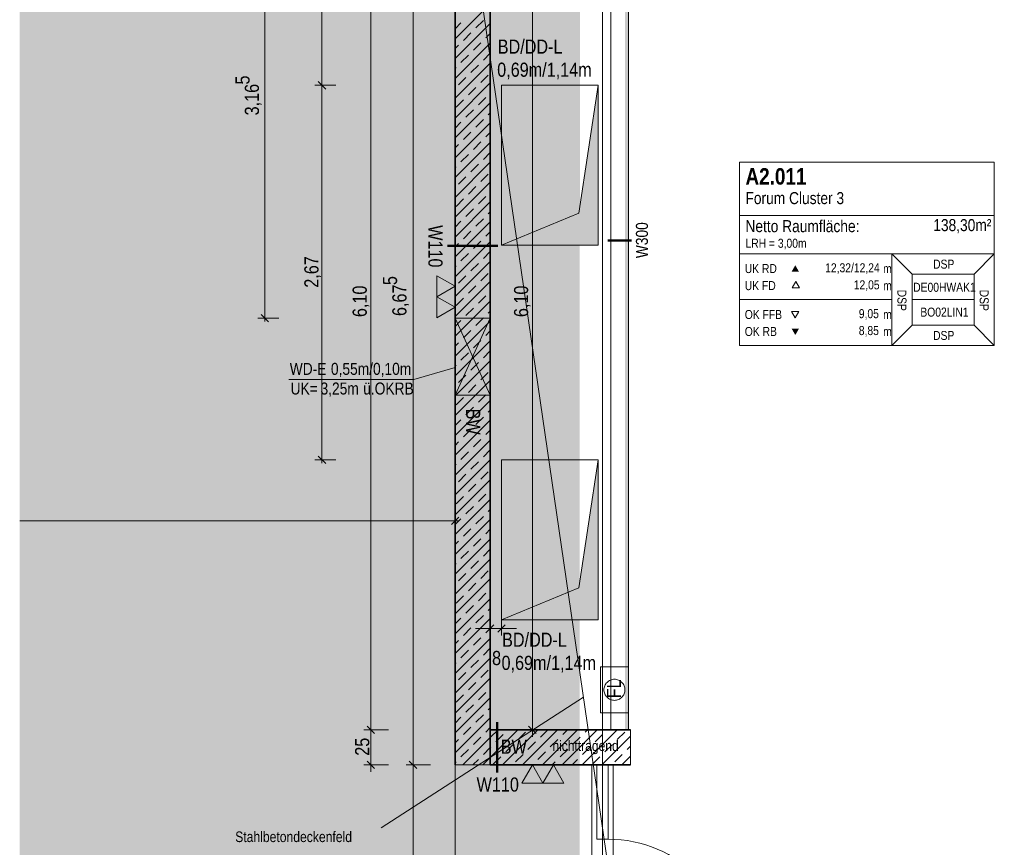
# Model space of a CAD drawing. Extents: x -620 to 300, y 62 to 1112.
# Tile 192 of 226: x -539 to -398, y 632 to 750. Entities that reach past the tile are written whole.
import ezdxf
from ezdxf.lldxf.tags import DXFTag

# ---------------------------------------------------------------- set-up
doc = ezdxf.new("R2010")
doc.units = 0
doc.layers.get('0').update_dxf_attribs({"lineweight": 13})
for name, color, linetype, lineweight, true_color in [('00 -Bauelemente -Gipskarton', 7, 'Continuous', 9, 0xff7fe6), ('30 -34 Innenwände- 1 tragend', 7, 'Continuous', 13, 0xdd0806), ('30 -34 Innenwände- 11 Durchbruch', 4, 'Continuous', 9, 0x00ffff), ('30 -34 Innenwände- 2 nichttragend', 7, 'Continuous', 18, 0xff7fe6), ('30 -34 Innenwände- 4 Türen_Fenster', 9, 'Continuous', 15, 0x808080), ('30 -35 Decken- 11 Durchbruch', 5, 'Continuous', 15, 0x0000ff), ('40 -47 Nutzungspez. Anlagen- 4 Feuerlöschanlagen', 1, 'Continuous', 9, 0xff0000), ('70 -72 Beschriftung- 1 Beschriftung allgemein', 7, 'Continuous', 9, 0xff6633), ('70 -72 Beschriftung- 2 Beschriftung Bauteile', 7, 'Continuous', 9, 0x9999ff), ('70 -75 Raumstempel- 1 Raumstempel-A06CPVSBL0', 1, 'Continuous', 50, 0xff0000), ('70 -76 Bemaßung- 2 Allgemein', 9, 'Continuous', 5, 0x808080), ('iwb_Layout BA_Markierung', 7, 'Continuous', 9, 0xbadcdc)]:
    doc.layers.add(name, color=color, linetype=linetype, lineweight=lineweight, true_color=true_color)
for name, color, linetype, lineweight in [('70 -71 Achsen- 1 Gebäudeachsen', 7, 'STRICHPUNKT2-A06CPVSFL0', 18), ('70 -75 Raumstempel- 3 Wandstempel', 7, 'Continuous', 50), ('Keine-A06CPVSEL0', 7, 'Continuous', 9)]:
    doc.layers.add(name, color=color, linetype=linetype, lineweight=lineweight)
doc.styles.get("Standard").update_dxf_attribs({"font": 'ARIALN.TTF'})
tags = doc.linetypes.add('grob-A06CPVSAL0', pattern=[14, 3, -8, 3]).pattern_tags.tags
tags[8:9] = [DXFTag(74, 4), DXFTag(75, 0), DXFTag(340, '0'), DXFTag(46, 0.0), DXFTag(50, 0.0), DXFTag(44, 0.0), DXFTag(45, 0.0)]
tags[6:7] = [DXFTag(74, 4), DXFTag(75, 0), DXFTag(340, '0'), DXFTag(46, 0.0), DXFTag(50, 0.0), DXFTag(44, 0.0), DXFTag(45, 0.0)]
tags[4:5] = [DXFTag(74, 4), DXFTag(75, 0), DXFTag(340, '0'), DXFTag(46, 0.0), DXFTag(50, 0.0), DXFTag(44, 0.0), DXFTag(45, 0.0)]
tags = doc.linetypes.add('STRICHPUNKT2-A06CPVSFL0', pattern=[12.7, 6.35, -3.175, 0, -3.175]).pattern_tags.tags
tags[10:11] = [DXFTag(74, 4), DXFTag(75, 0), DXFTag(340, '0'), DXFTag(46, 0.0), DXFTag(50, 0.0), DXFTag(44, 0.0), DXFTag(45, 0.0)]
tags[8:9] = [DXFTag(74, 4), DXFTag(75, 0), DXFTag(340, '0'), DXFTag(46, 0.0), DXFTag(50, 0.0), DXFTag(44, 0.0), DXFTag(45, 0.0)]
tags[6:7] = [DXFTag(74, 4), DXFTag(75, 0), DXFTag(340, '0'), DXFTag(46, 0.0), DXFTag(50, 0.0), DXFTag(44, 0.0), DXFTag(45, 0.0)]
tags[4:5] = [DXFTag(74, 4), DXFTag(75, 0), DXFTag(340, '0'), DXFTag(46, 0.0), DXFTag(50, 0.0), DXFTag(44, 0.0), DXFTag(45, 0.0)]

# ---------------------------------------------------------------- blocks, each defined once
blk = doc.blocks.new('Polygon-A06CPVS2L0')
at = {"color": 0, "linetype": 'ByBlock', "lineweight": -2, "ltscale": 0.13}
blk.add_solid([(-458.92, 86.61), (-538.63, 86.4), (-458.75, 1083.81), (-538.63, 1083.81)], dxfattribs=at)
blk = doc.blocks.new('Referenz-A06CPVSGL0')
at = {"layer": '00 -Bauelemente -Gipskarton', "color": 0, "linetype": 'Continuous', "lineweight": 0, "ltscale": 0.13}
for p, q in [((-456.83, 643.45), (-457.08, 643.45)), ((-456.58, 643.45), (-456.83, 643.45)), ((-454.33, 643.45), (-454.58, 643.45)), ((-454.08, 643.45), (-454.33, 643.45))]:
    blk.add_line(p, q, dxfattribs=at)
for points in [[(-452.38, 648.45), (-452.13, 648.45), (-452.38, 770.45), (-452.13, 770.45)], [(-452.13, 648.45), (-451.88, 648.45), (-452.13, 770.45), (-451.88, 770.45)]]:
    blk.add_solid(points, dxfattribs=at)
at = {"layer": '30 -34 Innenwände- 1 tragend', "color": 0, "lineweight": 35}
for p, q in [((-476.58, 776.95), (-476.58, 643.45)), ((-471.58, 770.45), (-471.58, 643.45)), ((-471.58, 648.45), (-451.58, 648.45)), ((-471.58, 643.45), (-451.58, 643.45))]:
    blk.add_line(p, q, dxfattribs=at)
at = {"layer": '30 -34 Innenwände- 1 tragend', "color": 0, "linetype": 'Continuous', "lineweight": -2, "ltscale": 0.13}
for p, q in [((-476.58, 776.95), (-476.58, 643.45)), ((-471.58, 770.45), (-471.58, 643.45)), ((-471.58, 648.45), (-451.58, 648.45)), ((-471.58, 643.45), (-471.58, 648.45)), ((-451.58, 643.45), (-451.58, 648.45)), ((-476.58, 643.45), (-471.58, 643.45)), ((-471.58, 643.45), (-457.08, 643.45)), ((-454.08, 643.45), (-451.58, 643.45))]:
    blk.add_line(p, q, dxfattribs=at)
at = {"layer": '30 -34 Innenwände- 1 tragend', "color": 0, "lineweight": 9}
for p, q in [((-476.58, 746.99), (-471.58, 751.99)), ((-476.58, 746.99), (-471.58, 751.99)), ((-476.58, 748.41), (-475.75, 749.24)), ((-476.58, 748.41), (-475.75, 749.24)), ((-473.62, 748.53), (-472.56, 749.59)), ((-473.62, 748.53), (-472.56, 749.59)), ((-476.58, 744.16), (-471.58, 749.16)), ((-476.58, 744.16), (-471.58, 749.16)), ((-475.39, 746.76), (-474.33, 747.83)), ((-475.39, 746.76), (-474.33, 747.83)), ((-472.21, 747.12), (-471.58, 747.75)), ((-472.21, 747.12), (-471.58, 747.75)), ((-476.58, 741.34), (-471.58, 746.34)), ((-476.58, 741.34), (-471.58, 746.34)), ((-476.58, 745.58), (-476.1, 746.06)), ((-476.58, 745.58), (-476.1, 746.06)), ((-473.98, 745.35), (-472.92, 746.41)), ((-473.98, 745.35), (-472.92, 746.41)), ((-475.75, 743.58), (-474.69, 744.64)), ((-475.75, 743.58), (-474.69, 744.64)), ((-472.56, 743.94), (-471.58, 744.92)), ((-472.56, 743.94), (-471.58, 744.92)), ((-476.58, 738.51), (-471.58, 743.51)), ((-476.58, 738.51), (-471.58, 743.51)), ((-476.58, 742.75), (-476.45, 742.88)), ((-476.58, 742.75), (-476.45, 742.88)), ((-474.33, 742.17), (-473.27, 743.23)), ((-474.33, 742.17), (-473.27, 743.23)), ((-476.1, 740.4), (-475.04, 741.46)), ((-476.1, 740.4), (-475.04, 741.46)), ((-472.92, 740.75), (-471.86, 741.81)), ((-472.92, 740.75), (-471.86, 741.81)), ((-476.58, 735.68), (-471.58, 740.68)), ((-476.58, 735.68), (-471.58, 740.68)), ((-474.69, 738.99), (-473.62, 740.05)), ((-474.69, 738.99), (-473.62, 740.05)), ((-476.45, 737.22), (-475.39, 738.28)), ((-476.45, 737.22), (-475.39, 738.28)), ((-473.27, 737.57), (-472.21, 738.63)), ((-473.27, 737.57), (-472.21, 738.63)), ((-476.58, 732.85), (-471.58, 737.85)), ((-476.58, 732.85), (-471.58, 737.85)), ((-475.04, 735.8), (-473.98, 736.87)), ((-475.04, 735.8), (-473.98, 736.87)), ((-473.62, 734.39), (-472.56, 735.45)), ((-473.62, 734.39), (-472.56, 735.45)), ((-471.86, 736.16), (-471.58, 736.44)), ((-471.86, 736.16), (-471.58, 736.44)), ((-476.58, 734.26), (-475.75, 735.1)), ((-476.58, 734.26), (-475.75, 735.1)), ((-476.58, 730.02), (-471.58, 735.02)), ((-476.58, 730.02), (-471.58, 735.02)), ((-475.39, 732.62), (-474.33, 733.68)), ((-475.39, 732.62), (-474.33, 733.68)), ((-472.21, 732.98), (-471.58, 733.61)), ((-472.21, 732.98), (-471.58, 733.61)), ((-476.58, 727.19), (-471.58, 732.19)), ((-476.58, 727.19), (-471.58, 732.19)), ((-476.58, 731.44), (-476.1, 731.92)), ((-476.58, 731.44), (-476.1, 731.92)), ((-473.98, 731.21), (-472.92, 732.27)), ((-473.98, 731.21), (-472.92, 732.27)), ((-475.75, 729.44), (-474.69, 730.5)), ((-475.75, 729.44), (-474.69, 730.5)), ((-472.56, 729.79), (-471.58, 730.78)), ((-472.56, 729.79), (-471.58, 730.78)), ((-476.58, 724.37), (-471.58, 729.37)), ((-476.58, 724.37), (-471.58, 729.37)), ((-476.58, 728.61), (-476.45, 728.73)), ((-476.58, 728.61), (-476.45, 728.73)), ((-474.33, 728.03), (-473.27, 729.09)), ((-474.33, 728.03), (-473.27, 729.09)), ((-476.1, 726.26), (-475.04, 727.32)), ((-476.1, 726.26), (-475.04, 727.32)), ((-472.92, 726.61), (-471.86, 727.67)), ((-472.92, 726.61), (-471.86, 727.67)), ((-476.58, 721.54), (-471.58, 726.54)), ((-476.58, 721.54), (-471.58, 726.54)), ((-474.69, 724.84), (-473.62, 725.91)), ((-474.69, 724.84), (-473.62, 725.91)), ((-476.45, 723.08), (-475.39, 724.14)), ((-476.45, 723.08), (-475.39, 724.14)), ((-473.27, 723.43), (-472.21, 724.49)), ((-473.27, 723.43), (-472.21, 724.49)), ((-476.58, 718.71), (-471.58, 723.71)), ((-476.58, 718.71), (-471.58, 723.71)), ((-475.04, 721.66), (-473.98, 722.72)), ((-475.04, 721.66), (-473.98, 722.72)), ((-473.62, 720.25), (-472.56, 721.31)), ((-473.62, 720.25), (-472.56, 721.31)), ((-471.86, 722.02), (-471.58, 722.29)), ((-471.86, 722.02), (-471.58, 722.29)), ((-476.58, 720.12), (-475.75, 720.96)), ((-476.58, 720.12), (-475.75, 720.96)), ((-476.58, 715.88), (-471.58, 720.88)), ((-476.58, 715.88), (-471.58, 720.88)), ((-475.39, 718.48), (-474.33, 719.54)), ((-475.39, 718.48), (-474.33, 719.54)), ((-472.21, 718.83), (-471.58, 719.47)), ((-472.21, 718.83), (-471.58, 719.47)), ((-476.58, 713.05), (-471.58, 718.05)), ((-476.58, 713.05), (-471.58, 718.05)), ((-476.58, 717.29), (-476.1, 717.77)), ((-476.58, 717.29), (-476.1, 717.77)), ((-473.98, 717.07), (-472.92, 718.13)), ((-473.98, 717.07), (-472.92, 718.13)), ((-475.75, 715.3), (-474.69, 716.36)), ((-475.75, 715.3), (-474.69, 716.36)), ((-472.56, 715.65), (-471.58, 716.64)), ((-472.56, 715.65), (-471.58, 716.64)), ((-476.58, 710.22), (-471.58, 715.22)), ((-476.58, 710.22), (-471.58, 715.22)), ((-476.58, 714.47), (-476.45, 714.59)), ((-476.58, 714.47), (-476.45, 714.59)), ((-474.33, 713.88), (-473.27, 714.94)), ((-474.33, 713.88), (-473.27, 714.94)), ((-476.1, 712.12), (-475.04, 713.18)), ((-476.1, 712.12), (-475.04, 713.18)), ((-472.92, 712.47), (-471.86, 713.53)), ((-472.92, 712.47), (-471.86, 713.53)), ((-476.58, 707.39), (-471.58, 712.39)), ((-476.58, 707.39), (-471.58, 712.39)), ((-474.69, 710.7), (-473.62, 711.76)), ((-474.69, 710.7), (-473.62, 711.76)), ((-476.45, 708.93), (-475.39, 710)), ((-476.45, 708.93), (-475.39, 710)), ((-473.27, 709.29), (-472.21, 710.35)), ((-473.27, 709.29), (-472.21, 710.35)), ((-476.58, 704.57), (-471.58, 709.57)), ((-476.58, 704.57), (-471.58, 709.57)), ((-475.04, 707.52), (-473.98, 708.58)), ((-475.04, 707.52), (-473.98, 708.58)), ((-473.62, 706.11), (-472.56, 707.17)), ((-473.62, 706.11), (-472.56, 707.17)), ((-471.86, 707.87), (-471.58, 708.15)), ((-471.86, 707.87), (-471.58, 708.15)), ((-476.58, 705.98), (-475.75, 706.81)), ((-476.58, 705.98), (-475.75, 706.81)), ((-476.58, 701.74), (-471.58, 706.74)), ((-476.58, 701.74), (-471.58, 706.74)), ((-475.39, 704.34), (-474.33, 705.4)), ((-475.39, 704.34), (-474.33, 705.4)), ((-472.21, 704.69), (-471.58, 705.32)), ((-472.21, 704.69), (-471.58, 705.32)), ((-476.58, 698.91), (-471.58, 703.91)), ((-476.58, 698.91), (-471.58, 703.91)), ((-476.58, 703.15), (-476.1, 703.63)), ((-476.58, 703.15), (-476.1, 703.63)), ((-473.98, 702.92), (-472.92, 703.98)), ((-473.98, 702.92), (-472.92, 703.98)), ((-475.75, 701.16), (-474.69, 702.22)), ((-475.75, 701.16), (-474.69, 702.22)), ((-472.56, 701.51), (-471.58, 702.5)), ((-472.56, 701.51), (-471.58, 702.5)), ((-476.58, 696.08), (-471.58, 701.08)), ((-476.58, 696.08), (-471.58, 701.08)), ((-476.58, 700.32), (-476.45, 700.45)), ((-476.58, 700.32), (-476.45, 700.45)), ((-474.33, 699.74), (-473.27, 700.8)), ((-474.33, 699.74), (-473.27, 700.8)), ((-476.1, 697.97), (-475.04, 699.04)), ((-476.1, 697.97), (-475.04, 699.04)), ((-472.92, 698.33), (-471.86, 699.39)), ((-472.92, 698.33), (-471.86, 699.39)), ((-476.58, 693.25), (-471.58, 698.25)), ((-476.58, 693.25), (-471.58, 698.25)), ((-474.69, 696.56), (-473.62, 697.62)), ((-474.69, 696.56), (-473.62, 697.62)), ((-473.27, 695.15), (-472.21, 696.21)), ((-473.27, 695.15), (-472.21, 696.21)), ((-476.58, 690.42), (-471.58, 695.42)), ((-476.58, 690.42), (-471.58, 695.42)), ((-476.45, 694.79), (-475.39, 695.85)), ((-476.45, 694.79), (-475.39, 695.85)), ((-475.04, 693.38), (-473.98, 694.44)), ((-475.04, 693.38), (-473.98, 694.44)), ((-471.86, 693.73), (-471.58, 694.01)), ((-471.86, 693.73), (-471.58, 694.01)), ((-476.58, 691.84), (-475.75, 692.67)), ((-476.58, 691.84), (-475.75, 692.67)), ((-476.58, 687.6), (-471.58, 692.6)), ((-476.58, 687.6), (-471.58, 692.6)), ((-473.62, 691.96), (-472.56, 693.02)), ((-473.62, 691.96), (-472.56, 693.02)), ((-475.39, 690.2), (-474.33, 691.26)), ((-475.39, 690.2), (-474.33, 691.26)), ((-472.21, 690.55), (-471.58, 691.18)), ((-472.21, 690.55), (-471.58, 691.18)), ((-476.58, 684.77), (-471.58, 689.77)), ((-476.58, 684.77), (-471.58, 689.77)), ((-476.58, 689.01), (-476.1, 689.49)), ((-476.58, 689.01), (-476.1, 689.49)), ((-473.98, 688.78), (-472.92, 689.84)), ((-473.98, 688.78), (-472.92, 689.84)), ((-475.75, 687.01), (-474.69, 688.07)), ((-475.75, 687.01), (-474.69, 688.07)), ((-472.56, 687.37), (-471.58, 688.35)), ((-472.56, 687.37), (-471.58, 688.35)), ((-476.58, 681.94), (-471.58, 686.94)), ((-476.58, 681.94), (-471.58, 686.94)), ((-476.58, 686.18), (-476.45, 686.31)), ((-476.58, 686.18), (-476.45, 686.31)), ((-474.33, 685.6), (-473.27, 686.66)), ((-474.33, 685.6), (-473.27, 686.66)), ((-476.1, 683.83), (-475.04, 684.89)), ((-476.1, 683.83), (-475.04, 684.89)), ((-472.92, 684.19), (-471.86, 685.25)), ((-472.92, 684.19), (-471.86, 685.25)), ((-476.58, 679.11), (-471.58, 684.11)), ((-476.58, 679.11), (-471.58, 684.11)), ((-474.69, 682.42), (-473.62, 683.48)), ((-474.69, 682.42), (-473.62, 683.48)), ((-473.27, 681), (-472.21, 682.06)), ((-473.27, 681), (-472.21, 682.06)), ((-476.58, 676.28), (-471.58, 681.28)), ((-476.58, 676.28), (-471.58, 681.28)), ((-476.45, 680.65), (-475.39, 681.71)), ((-476.45, 680.65), (-475.39, 681.71)), ((-475.04, 679.24), (-473.98, 680.3)), ((-475.04, 679.24), (-473.98, 680.3)), ((-471.86, 679.59), (-471.58, 679.87)), ((-471.86, 679.59), (-471.58, 679.87)), ((-476.58, 677.7), (-475.75, 678.53)), ((-476.58, 677.7), (-475.75, 678.53)), ((-476.58, 673.45), (-471.58, 678.45)), ((-476.58, 673.45), (-471.58, 678.45)), ((-473.62, 677.82), (-472.56, 678.88)), ((-473.62, 677.82), (-472.56, 678.88)), ((-475.39, 676.05), (-474.33, 677.11)), ((-475.39, 676.05), (-474.33, 677.11)), ((-472.21, 676.41), (-471.58, 677.04)), ((-472.21, 676.41), (-471.58, 677.04)), ((-476.58, 670.63), (-471.58, 675.63)), ((-476.58, 670.63), (-471.58, 675.63)), ((-476.58, 674.87), (-476.1, 675.35)), ((-476.58, 674.87), (-476.1, 675.35)), ((-473.98, 674.64), (-472.92, 675.7)), ((-473.98, 674.64), (-472.92, 675.7)), ((-475.75, 672.87), (-474.69, 673.93)), ((-475.75, 672.87), (-474.69, 673.93)), ((-472.56, 673.23), (-471.58, 674.21)), ((-472.56, 673.23), (-471.58, 674.21)), ((-476.58, 667.8), (-471.58, 672.8)), ((-476.58, 667.8), (-471.58, 672.8)), ((-476.58, 672.04), (-476.45, 672.16)), ((-476.58, 672.04), (-476.45, 672.16)), ((-474.33, 671.46), (-473.27, 672.52)), ((-474.33, 671.46), (-473.27, 672.52)), ((-476.1, 669.69), (-475.04, 670.75)), ((-476.1, 669.69), (-475.04, 670.75)), ((-472.92, 670.04), (-471.86, 671.1)), ((-472.92, 670.04), (-471.86, 671.1)), ((-476.58, 664.97), (-471.58, 669.97)), ((-476.58, 664.97), (-471.58, 669.97)), ((-474.69, 668.28), (-473.62, 669.34)), ((-474.69, 668.28), (-473.62, 669.34)), ((-473.27, 666.86), (-472.21, 667.92)), ((-473.27, 666.86), (-472.21, 667.92)), ((-476.58, 662.14), (-471.58, 667.14)), ((-476.58, 662.14), (-471.58, 667.14)), ((-476.45, 666.51), (-475.39, 667.57)), ((-476.45, 666.51), (-475.39, 667.57)), ((-475.04, 665.09), (-473.98, 666.15)), ((-475.04, 665.09), (-473.98, 666.15)), ((-471.86, 665.45), (-471.58, 665.73)), ((-471.86, 665.45), (-471.58, 665.73)), ((-476.58, 663.55), (-475.75, 664.39)), ((-476.58, 663.55), (-475.75, 664.39)), ((-476.58, 659.31), (-471.58, 664.31)), ((-476.58, 659.31), (-471.58, 664.31)), ((-473.62, 663.68), (-472.56, 664.74)), ((-473.62, 663.68), (-472.56, 664.74)), ((-475.39, 661.91), (-474.33, 662.97)), ((-475.39, 661.91), (-474.33, 662.97)), ((-472.21, 662.27), (-471.58, 662.9)), ((-472.21, 662.27), (-471.58, 662.9)), ((-476.58, 656.48), (-471.58, 661.48)), ((-476.58, 656.48), (-471.58, 661.48)), ((-476.58, 660.73), (-476.1, 661.2)), ((-476.58, 660.73), (-476.1, 661.2)), ((-473.98, 660.5), (-472.92, 661.56)), ((-473.98, 660.5), (-472.92, 661.56)), ((-475.75, 658.73), (-474.69, 659.79)), ((-475.75, 658.73), (-474.69, 659.79)), ((-472.56, 659.08), (-471.58, 660.07)), ((-472.56, 659.08), (-471.58, 660.07)), ((-476.58, 653.65), (-471.58, 658.65)), ((-476.58, 653.65), (-471.58, 658.65)), ((-474.33, 657.32), (-473.27, 658.38)), ((-474.33, 657.32), (-473.27, 658.38)), ((-476.58, 657.9), (-476.45, 658.02)), ((-476.58, 657.9), (-476.45, 658.02)), ((-472.92, 655.9), (-471.86, 656.96)), ((-472.92, 655.9), (-471.86, 656.96)), ((-476.58, 650.83), (-471.58, 655.83)), ((-476.58, 650.83), (-471.58, 655.83)), ((-476.1, 655.55), (-475.04, 656.61)), ((-476.1, 655.55), (-475.04, 656.61)), ((-474.69, 654.13), (-473.62, 655.19)), ((-474.69, 654.13), (-473.62, 655.19)), ((-476.58, 648), (-471.58, 653)), ((-476.58, 648), (-471.58, 653)), ((-476.45, 652.37), (-475.39, 653.43)), ((-476.45, 652.37), (-475.39, 653.43)), ((-473.27, 652.72), (-472.21, 653.78)), ((-473.27, 652.72), (-472.21, 653.78)), ((-475.04, 650.95), (-473.98, 652.01)), ((-475.04, 650.95), (-473.98, 652.01)), ((-471.86, 651.31), (-471.58, 651.58)), ((-471.86, 651.31), (-471.58, 651.58)), ((-476.58, 649.41), (-475.75, 650.24)), ((-476.58, 649.41), (-475.75, 650.24)), ((-476.58, 645.17), (-471.58, 650.17)), ((-476.58, 645.17), (-471.58, 650.17)), ((-473.62, 649.54), (-472.56, 650.6)), ((-473.62, 649.54), (-472.56, 650.6)), ((-475.39, 647.77), (-474.33, 648.83)), ((-475.39, 647.77), (-474.33, 648.83)), ((-472.21, 648.12), (-471.58, 648.76)), ((-472.21, 648.12), (-471.58, 648.76)), ((-471.58, 647.34), (-470.47, 648.45)), ((-471.58, 644.51), (-467.64, 648.45)), ((-471.58, 647.34), (-470.47, 648.45)), ((-471.58, 644.51), (-467.64, 648.45)), ((-469.81, 643.45), (-464.81, 648.45)), ((-469.81, 643.45), (-464.81, 648.45)), ((-466.98, 643.45), (-461.98, 648.45)), ((-466.98, 643.45), (-461.98, 648.45)), ((-464.43, 647.42), (-463.39, 648.45)), ((-464.43, 647.42), (-463.39, 648.45)), ((-464.15, 643.45), (-459.15, 648.45)), ((-464.15, 643.45), (-459.15, 648.45)), ((-461.32, 643.45), (-456.32, 648.45)), ((-461.32, 643.45), (-456.32, 648.45)), ((-461.25, 647.77), (-460.57, 648.45)), ((-461.25, 647.77), (-460.57, 648.45)), ((-458.5, 643.45), (-453.5, 648.45)), ((-458.5, 643.45), (-453.5, 648.45)), ((-458.07, 648.12), (-457.74, 648.45)), ((-458.07, 648.12), (-457.74, 648.45)), ((-476.58, 646.58), (-476.1, 647.06)), ((-476.58, 646.58), (-476.1, 647.06)), ((-475.47, 643.45), (-471.58, 647.34)), ((-475.47, 643.45), (-471.58, 647.34)), ((-473.98, 646.36), (-472.92, 647.42)), ((-473.98, 646.36), (-472.92, 647.42)), ((-470.8, 646.71), (-469.74, 647.77)), ((-470.8, 646.71), (-469.74, 647.77)), ((-467.61, 647.06), (-466.55, 648.12)), ((-467.61, 647.06), (-466.55, 648.12)), ((-463.02, 646), (-461.96, 647.06)), ((-463.02, 646), (-461.96, 647.06)), ((-459.84, 646.36), (-458.78, 647.42)), ((-459.84, 646.36), (-458.78, 647.42)), ((-456.65, 646.71), (-455.59, 647.77)), ((-456.65, 646.71), (-455.59, 647.77)), ((-455.67, 643.45), (-451.58, 647.54)), ((-455.67, 643.45), (-451.58, 647.54)), ((-453.47, 647.06), (-452.41, 648.12)), ((-453.47, 647.06), (-452.41, 648.12)), ((-475.75, 644.59), (-474.69, 645.65)), ((-475.75, 644.59), (-474.69, 645.65)), ((-472.56, 644.94), (-471.58, 645.93)), ((-472.56, 644.94), (-471.58, 645.93)), ((-471.58, 645.93), (-471.5, 646)), ((-471.58, 645.93), (-471.5, 646)), ((-469.38, 645.29), (-468.32, 646.36)), ((-469.38, 645.29), (-468.32, 646.36)), ((-466.2, 645.65), (-465.14, 646.71)), ((-466.2, 645.65), (-465.14, 646.71)), ((-461.6, 644.59), (-460.54, 645.65)), ((-461.6, 644.59), (-460.54, 645.65)), ((-458.42, 644.94), (-457.36, 646)), ((-458.42, 644.94), (-457.36, 646)), ((-455.24, 645.29), (-454.18, 646.36)), ((-455.24, 645.29), (-454.18, 646.36)), ((-452.06, 645.65), (-451.58, 646.13)), ((-452.06, 645.65), (-451.58, 646.13)), ((-474.05, 643.45), (-473.27, 644.23)), ((-474.05, 643.45), (-473.27, 644.23)), ((-472.64, 643.45), (-471.58, 644.51)), ((-472.64, 643.45), (-471.58, 644.51)), ((-471.15, 643.53), (-470.09, 644.59)), ((-471.15, 643.53), (-470.09, 644.59)), ((-467.97, 643.88), (-466.91, 644.94)), ((-467.97, 643.88), (-466.91, 644.94)), ((-464.79, 644.23), (-463.72, 645.29)), ((-464.79, 644.23), (-463.72, 645.29)), ((-459.91, 643.45), (-459.13, 644.23)), ((-459.91, 643.45), (-459.13, 644.23)), ((-457.01, 643.53), (-455.95, 644.59)), ((-457.01, 643.53), (-455.95, 644.59)), ((-453.83, 643.88), (-452.76, 644.94)), ((-453.83, 643.88), (-452.76, 644.94)), ((-452.84, 643.45), (-451.58, 644.71)), ((-452.84, 643.45), (-451.58, 644.71)), ((-476.58, 643.76), (-476.45, 643.88)), ((-476.58, 643.76), (-476.45, 643.88)), ((-465.57, 643.45), (-465.49, 643.53)), ((-465.57, 643.45), (-465.49, 643.53)), ((-462.74, 643.45), (-462.31, 643.88)), ((-462.74, 643.45), (-462.31, 643.88))]:
    blk.add_line(p, q, dxfattribs=at)
at = {"layer": '30 -34 Innenwände- 11 Durchbruch', "color": 0, "linetype": 'Continuous', "ltscale": 0.13}
for p, q in [((-476.58, 707.15), (-471.58, 707.15)), ((-471.58, 707.15), (-476.58, 696.15)), ((-471.58, 696.15), (-476.58, 707.15)), ((-476.58, 696.15), (-476.58, 707.15)), ((-471.58, 696.15), (-471.58, 707.15)), ((-476.58, 700.13), (-482.47, 698.38)), ((-500.29, 698.38), (-482.47, 698.38)), ((-476.58, 696.15), (-471.58, 696.15))]:
    blk.add_line(p, q, dxfattribs=at)
for points in [[(-476.58, 707.15), (-471.58, 707.15), (-474.08, 701.65)], [(-474.08, 701.65), (-471.58, 696.15), (-476.58, 696.15)]]:
    blk.add_solid(points, dxfattribs=at)
at = {"layer": '30 -34 Innenwände- 2 nichttragend', "color": 0, "linetype": 'Continuous', "ltscale": 0.18}
for p, q in [((-454.38, 648.45), (-454.38, 770.45)), ((-451.88, 648.45), (-451.88, 770.45)), ((-451.88, 648.45), (-454.38, 648.45)), ((-457.08, 643.45), (-454.08, 643.45)), ((-457.08, 643.45), (-454.33, 643.45)), ((-457.08, 643.45), (-456.83, 643.45)), ((-456.83, 643.45), (-456.58, 643.45)), ((-456.58, 643.45), (-454.58, 643.45)), ((-454.58, 643.45), (-454.33, 643.45)), ((-454.33, 643.45), (-454.08, 643.45)), ((-454.33, 643.45), (-454.08, 643.45))]:
    blk.add_line(p, q, dxfattribs=at)
at = {"layer": '30 -34 Innenwände- 4 Türen_Fenster', "color": 0, "linetype": 'grob-A06CPVSAL0', "ltscale": 0.15}
for p, q in [((-457.08, 643.45), (-457.08, 613.45)), ((-454.08, 643.45), (-454.08, 613.45))]:
    blk.add_line(p, q, dxfattribs=at)
at = {"layer": '30 -34 Innenwände- 4 Türen_Fenster', "color": 0, "linetype": 'Continuous', "ltscale": 0.15}
for p, q in [((-456.38, 632.85), (-456.38, 643.45)), ((-456.38, 643.45), (-454.78, 643.45)), ((-454.78, 643.45), (-454.78, 632.85)), ((-454.78, 632.85), (-456.38, 632.85))]:
    blk.add_line(p, q, dxfattribs=at)
at = {"layer": '30 -34 Innenwände- 4 Türen_Fenster', "color": 0, "linetype": 'grob-A06CPVSAL0', "ltscale": 0.15}
blk.add_ellipse((-454.78, 614.85), major_axis=(18, 0), ratio=1, start_param=0, end_param=1.570796, dxfattribs=at)
at = {"layer": '30 -35 Decken- 11 Durchbruch', "color": 0, "linetype": 'Continuous', "ltscale": 0.15}
for p, q in [((-469.98, 717.55), (-469.98, 740.35)), ((-469.98, 740.35), (-456.18, 740.35)), ((-456.18, 740.35), (-458.94, 722.11)), ((-456.18, 717.55), (-456.18, 740.35)), ((-458.94, 722.11), (-469.98, 717.55)), ((-469.98, 717.55), (-456.18, 717.55)), ((-469.98, 664.15), (-469.98, 686.95)), ((-469.98, 686.95), (-456.18, 686.95)), ((-456.18, 686.95), (-458.94, 668.71)), ((-456.18, 664.15), (-456.18, 686.95)), ((-458.94, 668.71), (-469.98, 664.15)), ((-469.98, 664.15), (-456.18, 664.15))]:
    blk.add_line(p, q, dxfattribs=at)
for points in [[(-456.18, 740.35), (-456.18, 717.55), (-458.94, 722.11), (-469.98, 717.55)], [(-469.98, 664.15), (-458.94, 668.71), (-456.18, 664.15), (-456.18, 686.95)]]:
    blk.add_solid(points, dxfattribs=at)
at = {"layer": '40 -47 Nutzungspez. Anlagen- 4 Feuerlöschanlagen', "color": 0, "linetype": 'Continuous', "ltscale": 0.13}
for p, q in [((-455.88, 650.85), (-455.88, 657.45)), ((-455.88, 657.45), (-451.88, 657.45)), ((-451.88, 657.45), (-451.88, 650.85)), ((-454.94, 655.21), (-454.83, 655.31)), ((-454.83, 655.31), (-454.71, 655.4)), ((-454.71, 655.4), (-454.59, 655.48)), ((-454.59, 655.48), (-454.45, 655.54)), ((-454.45, 655.54), (-454.31, 655.59)), ((-454.31, 655.59), (-454.17, 655.62)), ((-454.17, 655.62), (-454.03, 655.65)), ((-454.03, 655.65), (-453.88, 655.65)), ((-453.88, 655.65), (-453.73, 655.65)), ((-453.73, 655.65), (-453.59, 655.62)), ((-453.59, 655.62), (-453.44, 655.59)), ((-453.44, 655.59), (-453.3, 655.54)), ((-453.3, 655.54), (-453.17, 655.48)), ((-453.17, 655.48), (-453.05, 655.4)), ((-453.05, 655.4), (-452.93, 655.31)), ((-452.93, 655.31), (-452.82, 655.21)), ((-455.38, 654.15), (-455.37, 654.3)), ((-455.37, 654.01), (-455.38, 654.15)), ((-455.37, 654.3), (-455.35, 654.45)), ((-455.35, 653.86), (-455.37, 654.01)), ((-455.35, 654.45), (-455.31, 654.59)), ((-455.31, 653.72), (-455.35, 653.86)), ((-455.31, 654.59), (-455.26, 654.73)), ((-455.26, 654.73), (-455.2, 654.86)), ((-455.2, 654.86), (-455.13, 654.99)), ((-455.13, 654.99), (-455.04, 655.11)), ((-455.04, 655.11), (-454.94, 655.21)), ((-452.82, 655.21), (-452.72, 655.11)), ((-452.72, 655.11), (-452.63, 654.99)), ((-452.63, 654.99), (-452.56, 654.86)), ((-452.56, 654.86), (-452.49, 654.73)), ((-452.49, 654.73), (-452.44, 654.59)), ((-452.44, 654.59), (-452.41, 654.45)), ((-452.41, 653.86), (-452.44, 653.72)), ((-452.41, 654.45), (-452.39, 654.3)), ((-452.39, 654.01), (-452.41, 653.86)), ((-452.39, 654.3), (-452.38, 654.15)), ((-452.38, 654.15), (-452.39, 654.01)), ((-455.26, 653.58), (-455.31, 653.72)), ((-455.2, 653.45), (-455.26, 653.58)), ((-455.13, 653.32), (-455.2, 653.45)), ((-455.04, 653.2), (-455.13, 653.32)), ((-454.94, 653.09), (-455.04, 653.2)), ((-454.83, 652.99), (-454.94, 653.09)), ((-454.71, 652.91), (-454.83, 652.99)), ((-454.59, 652.83), (-454.71, 652.91)), ((-454.45, 652.77), (-454.59, 652.83)), ((-454.31, 652.72), (-454.45, 652.77)), ((-454.17, 652.68), (-454.31, 652.72)), ((-454.03, 652.66), (-454.17, 652.68)), ((-453.88, 652.65), (-454.03, 652.66)), ((-453.73, 652.66), (-453.88, 652.65)), ((-453.59, 652.68), (-453.73, 652.66)), ((-453.44, 652.72), (-453.59, 652.68)), ((-453.3, 652.77), (-453.44, 652.72)), ((-453.17, 652.83), (-453.3, 652.77)), ((-453.05, 652.91), (-453.17, 652.83)), ((-452.93, 652.99), (-453.05, 652.91)), ((-452.82, 653.09), (-452.93, 652.99)), ((-452.72, 653.2), (-452.82, 653.09)), ((-452.63, 653.32), (-452.72, 653.2)), ((-452.56, 653.45), (-452.63, 653.32)), ((-452.49, 653.58), (-452.56, 653.45)), ((-452.44, 653.72), (-452.49, 653.58)), ((-451.88, 650.85), (-455.88, 650.85))]:
    blk.add_line(p, q, dxfattribs=at)
at = {"layer": '70 -71 Achsen- 1 Gebäudeachsen', "color": 0, "linetype": 'STRICHPUNKT2-A06CPVSFL0', "ltscale": 0.18}
blk.add_line((-455.58, 1084.39), (-455.58, 84.95), dxfattribs=at)
at = {"layer": '70 -72 Beschriftung- 1 Beschriftung allgemein', "color": 0, "linetype": 'grob-A06CPVSAL0', "ltscale": 0.13}
for q in [(-476.58, 605.45), (-451.58, 606.95)]:
    blk.add_line((-476.58, 778.45), q, dxfattribs=at)
at = {"layer": '70 -72 Beschriftung- 1 Beschriftung allgemein', "color": 0}
blk.add_line((-487.11, 634.45), (-458.31, 653.12), dxfattribs=at)
at = {"layer": '70 -72 Beschriftung- 2 Beschriftung Bauteile', "color": 0}
for p, q in [((-476.58, 711.7), (-479.18, 713.2)), ((-479.18, 713.2), (-479.18, 710.2)), ((-479.18, 710.2), (-476.58, 711.7)), ((-476.58, 708.7), (-479.18, 710.2)), ((-479.18, 710.2), (-479.18, 707.2)), ((-479.18, 707.2), (-476.58, 708.7)), ((-467.08, 640.86), (-465.58, 643.45)), ((-465.58, 643.45), (-464.08, 640.86)), ((-464.08, 640.86), (-462.58, 643.45)), ((-462.58, 643.45), (-461.08, 640.86)), ((-464.08, 640.86), (-467.08, 640.86)), ((-461.08, 640.86), (-464.08, 640.86))]:
    blk.add_line(p, q, dxfattribs=at)
at = {"layer": '70 -75 Raumstempel- 1 Raumstempel-A06CPVSBL0', "color": 0, "lineweight": 9}
for p, q in [((-436.08, 729.39), (-436.08, 703.25)), ((-399.75, 729.39), (-436.08, 729.39)), ((-399.75, 703.25), (-399.75, 729.39)), ((-399.75, 721.8), (-436.08, 721.8)), ((-436.08, 716.32), (-414.35, 716.32)), ((-411.46, 713.43), (-414.35, 716.32)), ((-399.75, 716.32), (-414.35, 716.32)), ((-414.35, 716.32), (-414.35, 703.25)), ((-402.63, 713.43), (-399.75, 716.32)), ((-411.46, 706.15), (-411.46, 713.43)), ((-411.46, 713.43), (-402.63, 713.43)), ((-402.63, 706.15), (-402.63, 713.43)), ((-428.04, 712.36), (-428.56, 711.46)), ((-428.56, 711.46), (-427.51, 711.46)), ((-427.51, 711.46), (-428.04, 712.36)), ((-436.08, 709.79), (-414.35, 709.79)), ((-402.63, 709.79), (-411.46, 709.79)), ((-428.11, 707.19), (-428.63, 708.09)), ((-428.63, 708.09), (-427.59, 708.09)), ((-427.59, 708.09), (-428.11, 707.19)), ((-411.46, 706.15), (-414.35, 703.25)), ((-411.46, 706.15), (-402.63, 706.15)), ((-402.63, 706.15), (-399.75, 703.25)), ((-399.75, 703.25), (-436.08, 703.25))]:
    blk.add_line(p, q, dxfattribs=at)
at = {"layer": '70 -75 Raumstempel- 1 Raumstempel-A06CPVSBL0', "color": 0, "lineweight": 0}
for points in [[(-427.59, 713.78), (-428.11, 714.69), (-428.63, 713.78)], [(-427.59, 705.65), (-428.11, 704.74), (-428.63, 705.65)]]:
    blk.add_solid(points, dxfattribs=at)
at = {"layer": '70 -75 Raumstempel- 3 Wandstempel', "color": 0, "linetype": 'Continuous', "ltscale": 0.5}
blk.add_line((-451.43, 718.2), (-454.83, 718.2), dxfattribs=at)
at = {"layer": '70 -76 Bemaßung- 2 Allgemein', "color": 0, "linetype": 'Continuous', "ltscale": 0.13}
for p, q in [((-482.58, 644.51), (-482.58, 775.89)), ((-503.7, 708.21), (-503.7, 769.39)), ((-495.56, 741.41), (-495.56, 769.39)), ((-488.58, 649.51), (-488.58, 769.39)), ((-465.58, 649.51), (-465.58, 769.39)), ((-495.03, 739.82), (-496.09, 740.88)), ((-496.09, 740.88), (-495.03, 739.82)), ((-495.56, 739.85), (-495.56, 741.41)), ((-495.56, 740.85), (-495.56, 739.29)), ((-493.56, 740.35), (-496.56, 740.35)), ((-493.56, 740.35), (-496.56, 740.35)), ((-495.56, 688.01), (-495.56, 739.29)), ((-501.7, 707.15), (-504.7, 707.15)), ((-503.17, 706.62), (-504.23, 707.68)), ((-503.7, 706.65), (-503.7, 708.21)), ((-495.56, 686.45), (-495.56, 688.01)), ((-493.56, 686.95), (-496.56, 686.95)), ((-495.03, 686.42), (-496.09, 687.48)), ((-476.58, 676.25), (-476.58, 679.25)), ((-477.64, 678.25), (-538.63, 678.25)), ((-476.08, 678.25), (-477.64, 678.25)), ((-476.05, 678.78), (-477.11, 677.72)), ((-471.58, 663.99), (-471.58, 661.9)), ((-469.98, 664.09), (-469.98, 661.9)), ((-472.64, 662.9), (-473.7, 662.9)), ((-471.08, 662.9), (-472.64, 662.9)), ((-471.05, 663.43), (-472.11, 662.37)), ((-469.98, 662.9), (-471.58, 662.9)), ((-470.51, 662.37), (-469.45, 663.43)), ((-470.48, 662.9), (-468.92, 662.9)), ((-468.92, 662.9), (-467.86, 662.9)), ((-486.08, 648.45), (-489.58, 648.45)), ((-486.08, 648.45), (-489.58, 648.45)), ((-488.58, 647.45), (-488.58, 649.51)), ((-488.58, 649.45), (-488.58, 647.39)), ((-463.08, 648.45), (-466.58, 648.45)), ((-465.58, 647.45), (-465.58, 649.51)), ((-488.58, 644.51), (-488.58, 647.39)), ((-488.58, 642.45), (-488.58, 644.51)), ((-482.58, 642.45), (-482.58, 644.51)), ((-482.58, 644.45), (-482.58, 642.39)), ((-486.08, 643.45), (-489.58, 643.45)), ((-480.08, 643.45), (-483.58, 643.45)), ((-480.08, 643.45), (-483.58, 643.45)), ((-482.58, 614.51), (-482.58, 642.39))]:
    blk.add_line(p, q, dxfattribs=at)
at = {"layer": '70 -76 Bemaßung- 2 Allgemein', "color": 0, "linetype": 'Continuous', "lineweight": 20, "ltscale": 0.2}
for p, q in [((-488.05, 647.92), (-489.11, 648.98)), ((-489.11, 648.98), (-488.05, 647.92)), ((-465.05, 647.92), (-466.11, 648.98)), ((-488.05, 642.92), (-489.11, 643.98)), ((-482.05, 642.92), (-483.11, 643.98)), ((-483.11, 643.98), (-482.05, 642.92))]:
    blk.add_line(p, q, dxfattribs=at)
at = {"layer": 'Keine-A06CPVSEL0', "color": 0, "lineweight": 50}
for p, q in [((-477.66, 717.45), (-470.49, 717.45)), ((-470.58, 642.37), (-470.58, 649.54))]:
    blk.add_line(p, q, dxfattribs=at)
at = {"layer": '30 -34 Innenwände- 11 Durchbruch', "color": 0, "linetype": 'ByBlock', "ltscale": 0.13, "char_height": 1.7117, "attachment_point": 1}
for s, insert in [('{\\fArial Narrow;WD-E}', (-500.15, 700.77)), ('{\\fArial Narrow;0,55m/0,10m}', (-494.28, 700.77)), ('{\\fArial Narrow;UK=}', (-500.03, 697.97)), ('{\\fArial Narrow;3,25m}', (-495.76, 697.97)), ('{\\fArial Narrow;ü.OKRB}', (-489.68, 697.97))]:
    blk.add_mtext(s, dxfattribs=dict(at, insert=insert))
at = {"layer": '30 -35 Decken- 11 Durchbruch', "color": 0, "linetype": 'ByBlock', "ltscale": 0.15, "char_height": 2.0138, "attachment_point": 1}
for s, insert in [('{\\fArial Narrow;BD/DD-L}', (-470.51, 746.87)), ('{\\fArial Narrow;0,69m/1,14m}', (-470.59, 743.58)), ('{\\fArial Narrow;BD/DD-L}', (-469.89, 662.3)), ('{\\fArial Narrow;0,69m/1,14m}', (-469.97, 659))]:
    blk.add_mtext(s, dxfattribs=dict(at, insert=insert))
at = {"layer": '40 -47 Nutzungspez. Anlagen- 4 Feuerlöschanlagen', "color": 0, "linetype": 'Continuous', "ltscale": 0.13, "insert": (-454.96, 652.95), "char_height": 2.0138, "attachment_point": 1, "rotation": 90}
blk.add_mtext('{\\fArial Narrow;FL}', dxfattribs=at)
at = {"layer": '70 -72 Beschriftung- 1 Beschriftung allgemein', "color": 0, "linetype": 'Continuous', "ltscale": 0.13, "insert": (-507.92, 633.95), "char_height": 1.5103, "attachment_point": 1}
blk.add_mtext('{\\fArial Narrow;Stahlbetondeckenfeld}', dxfattribs=at)
at = {"layer": '70 -75 Raumstempel- 1 Raumstempel-A06CPVSBL0', "color": 0, "linetype": 'Continuous', "ltscale": 0.5, "attachment_point": 1}
for s, insert, char_height, rotation in [('{\\fArial Narrow|b1|i0;A2.011}', (-435.21, 728.54), 2.3536, 0), ('{\\fArial Narrow;Forum Cluster 3}', (-435.21, 725.12), 1.7117, 0), ('{\\fArial Narrow;Netto Raumfläche:}', (-435.21, 721.12), 1.7117, 0), ('{\\fArial Narrow;138,30m²}', (-408.45, 721.27), 1.7117, 0), ('{\\fArial Narrow;LRH = 3,00m}', (-435.21, 718.47), 1.2838, 0), ('{\\fArial Narrow;UK RD}', (-435.31, 714.86), 1.2838, 0), ('{\\fArial Narrow;12,32/12,24}', (-423.85, 714.97), 1.2838, 0), ('{\\fArial Narrow;m}', (-415.59, 714.85), 1.2838, 0), ('{\\fArial Narrow;DSP}', (-408.47, 715.49), 1.2838, 0), ('{\\fArial Narrow;UK FD}', (-435.31, 712.43), 1.2838, 0), ('{\\fArial Narrow;12,05}', (-419.78, 712.54), 1.2838, 0), ('{\\fArial Narrow;m}', (-415.59, 712.42), 1.2838, 0), ('{\\fArial Narrow;DE00HWAK1}', (-411.31, 712.19), 1.2838, 0), ('{\\fArial Narrow;DSP}', (-412.27, 711.21), 1.2838, 270), ('{\\fArial Narrow;DSP}', (-400.55, 711.21), 1.2838, 270), ('{\\fArial Narrow;BO02LIN1}', (-410.29, 708.65), 1.2838, 0), ('{\\fArial Narrow;OK FFB}', (-435.31, 708.31), 1.2838, 0), ('{\\fArial Narrow;9,05}', (-419.06, 708.43), 1.2838, 0), ('{\\fArial Narrow;m}', (-415.59, 708.31), 1.2838, 0), ('{\\fArial Narrow;OK RB}', (-435.31, 705.89), 1.2838, 0), ('{\\fArial Narrow;8,85}', (-419.06, 706.02), 1.2838, 0), ('{\\fArial Narrow;m}', (-415.59, 705.89), 1.2838, 0), ('{\\fArial Narrow;DSP}', (-408.47, 705.32), 1.2838, 0)]:
    blk.add_mtext(s, dxfattribs=dict(at, insert=insert, char_height=char_height, rotation=rotation))
at = {"layer": '70 -75 Raumstempel- 3 Wandstempel', "color": 0, "linetype": 'Continuous', "ltscale": 0.5, "attachment_point": 1}
for s, insert, char_height, rotation in [('{\\fArial Narrow;W300}', (-450.82, 715.7), 1.7117, 90), ('{\\fArial Narrow;W110}', (-478.38, 720.4), 2.0138, 270), ('{\\fArial Narrow;BW}', (-473, 694.25), 2.0138, 270)]:
    blk.add_mtext(s, dxfattribs=dict(at, insert=insert, char_height=char_height, rotation=rotation))
at = {"layer": '70 -75 Raumstempel- 3 Wandstempel', "color": 0, "linetype": 'Continuous', "ltscale": 0.5, "char_height": 2.0138, "attachment_point": 1}
for s, insert in [('{\\fArial Narrow;BW}', (-470.08, 647.04)), ('{\\fArial Narrow;W110}', (-473.52, 641.65))]:
    blk.add_mtext(s, dxfattribs=dict(at, insert=insert))
at = {"layer": '70 -76 Bemaßung- 2 Allgemein', "color": 0, "linetype": 'Continuous', "ltscale": 0.13, "char_height": 2.0138, "attachment_point": 1, "rotation": 90}
for s, insert in [('{\\fArial Narrow;5}', (-507.89, 740.46)), ('{\\fArial Narrow;3,16}', (-506.55, 736.06)), ('{\\fArial Narrow;2,67}', (-498.07, 711.49)), ('{\\fArial Narrow;5}', (-486.87, 711.86)), ('{\\fArial Narrow;6,10}', (-491.19, 707.3)), ('{\\fArial Narrow;6,67}', (-485.53, 707.45)), ('{\\fArial Narrow;6,10}', (-468.19, 707.3)), ('{\\fArial Narrow;25}', (-490.83, 644.75))]:
    blk.add_mtext(s, dxfattribs=dict(at, insert=insert))
at = {"layer": '70 -76 Bemaßung- 2 Allgemein', "color": 0, "linetype": 'Continuous', "ltscale": 0.13, "insert": (-471.32, 659.69), "char_height": 2.0138, "attachment_point": 1}
blk.add_mtext('{\\fArial Narrow;8}', dxfattribs=at)
at = {"layer": 'Keine-A06CPVSEL0', "color": 0, "linetype": 'Continuous', "ltscale": 0.13, "insert": (-462.72, 646.92), "char_height": 1.4977, "attachment_point": 1}
blk.add_mtext('{\\fArial Narrow;nichttragend}', dxfattribs=at)

msp = doc.modelspace()

# ---------------------------------------------------------------- block references
at = {"color": 8, "lineweight": 13, "ltscale": 0.13, "true_color": 0x808080}
msp.add_blockref('Referenz-A06CPVSGL0', (0, 0), dxfattribs=at)
at = {"layer": 'iwb_Layout BA_Markierung', "ltscale": 0.13}
msp.add_blockref('Polygon-A06CPVS2L0', (0, 0), dxfattribs=at)

doc.saveas('drawing.dxf')
